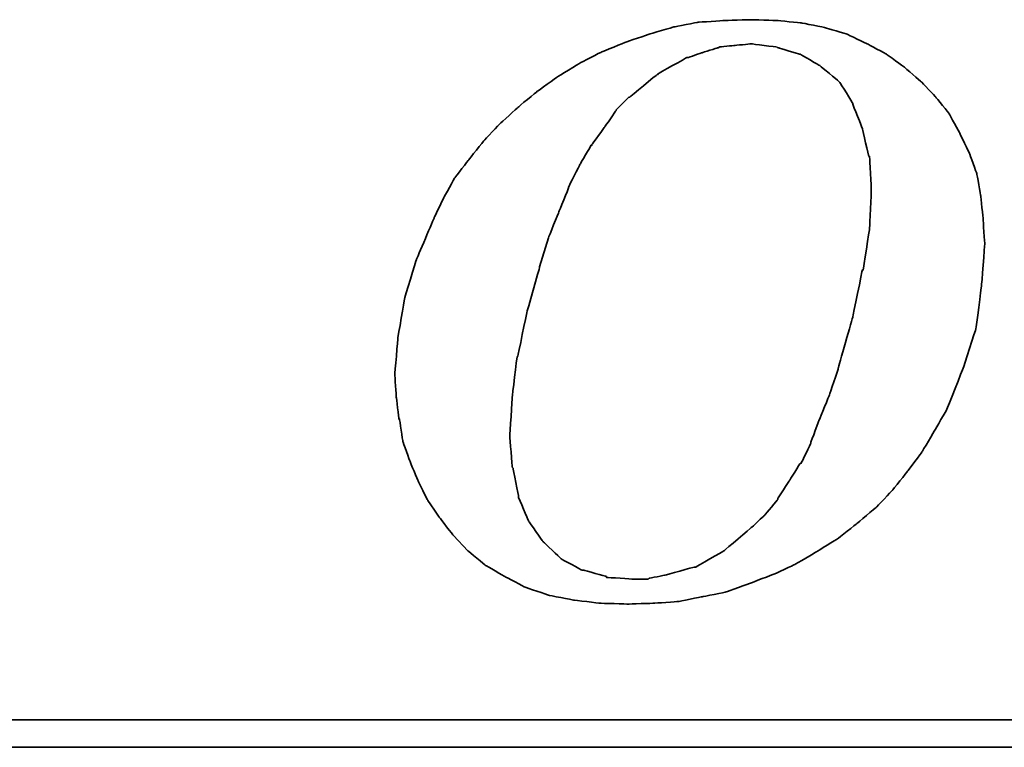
# Model space of a CAD drawing. Header units: millimetres. Extents: x 185 to 1898, y 244 to 576.
# Tile 35 of 53: x 1709.82 to 1717.85, y 342.74 to 348.68. Entities that reach past the tile are written whole.
import ezdxf

# ---------------------------------------------------------------- set-up
doc = ezdxf.new("R2010")
doc.units = ezdxf.units.MM
doc.layers.add('DIM', color=4, linetype='CONTINUOUS')
doc.layers.add('layer 1', color=7, linetype='CONTINUOUS')

# ---------------------------------------------------------------- blocks, each defined once
blk = doc.blocks.new('TBI MOTION logo(完整正式版)')
at = {"layer": 'layer 1', "color": 22, "lineweight": 35}
for points, knots in [([(-11.34375, -6.98375), (-11.34375, -6.98375), (-10.91375, -7.43875), (-10.91375, -7.43875), (-10.91375, -7.43875), (-10.91375, -7.43875), (-10.38625, -7.87125), (-10.38625, -7.87125), (-10.38625, -7.87125), (-10.38625, -7.87125), (-9.81125, -8.20375), (-9.81125, -8.20375), (-9.81125, -8.20375), (-9.81125, -8.20375), (-9.21125, -8.51875), (-9.21125, -8.51875), (-9.21125, -8.51875), (-9.21125, -8.51875), (-8.51625, -8.75875), (-8.51625, -8.75875), (-8.51625, -8.75875), (-8.51625, -8.75875), (-7.77125, -8.90375), (-7.77125, -8.90375), (-7.77125, -8.90375), (-7.77125, -8.90375), (-6.97875, -8.99875), (-6.97875, -8.99875), (-6.97875, -8.99875), (-6.97875, -8.99875), (-6.14125, -9.02375), (-6.14125, -9.02375), (-6.14125, -9.02375), (-6.14125, -9.02375), (-5.37125, -8.99875), (-5.37125, -8.99875), (-5.37125, -8.99875), (-5.37125, -8.99875), (-4.65375, -8.94875), (-4.65375, -8.94875), (-4.65375, -8.94875), (-4.65375, -8.94875), (-3.93375, -8.80625), (-3.93375, -8.80625), (-3.93375, -8.80625), (-3.93375, -8.80625), (-3.21375, -8.66375), (-3.21375, -8.66375), (-3.21375, -8.66375), (-3.21375, -8.66375), (-2.49375, -8.39875), (-2.49375, -8.39875), (-2.49375, -8.39875), (-2.49375, -8.39875), (-1.79875, -8.13375), (-1.79875, -8.13375), (-1.79875, -8.13375), (-1.79875, -8.13375), (-1.17375, -7.84375), (-1.17375, -7.84375), (-1.17375, -7.84375), (-1.17375, -7.84375), (-0.52375, -7.46375), (-0.52375, -7.46375), (-0.52375, -7.46375), (-0.52375, -7.46375), (0.10124, -7.07875), (0.10124, -7.07875), (0.10124, -7.07875), (0.10124, -7.07875), (0.67625, -6.62375), (0.67625, -6.62375), (0.67625, -6.62375), (0.67625, -6.62375), (1.24874, -6.14375), (1.24874, -6.14375), (1.24874, -6.14375), (1.24874, -6.14375), (1.72874, -5.64125), (1.72874, -5.64125), (1.72874, -5.64125), (1.72874, -5.64125), (2.18624, -5.06375), (2.18624, -5.06375), (2.18624, -5.06375), (2.18624, -5.06375), (2.61625, -4.48874), (2.61625, -4.48874), (2.61625, -4.48874), (2.61625, -4.48874), (3.00125, -3.83874), (3.00125, -3.83874), (3.00125, -3.83874), (3.00125, -3.83874), (3.36124, -3.21374), (3.36124, -3.21374), (3.36124, -3.21374), (3.36124, -3.21374), (3.84374, -1.99125), (3.84374, -1.99125), (3.84374, -1.99125), (3.84374, -1.99125), (4.22625, -0.81875), (4.22625, -0.81875), (4.22625, -0.81875), (4.22625, -0.81875), (4.39125, 0.45624), (4.39125, 0.45624), (4.39125, 0.45624), (4.39125, 0.45624), (4.48874, 1.70124), (4.48874, 1.70124), (4.48874, 1.70124), (4.48874, 1.70124), (4.43874, 2.44625), (4.43874, 2.44625), (4.43874, 2.44625), (4.43874, 2.44625), (4.36874, 3.14125), (4.36874, 3.14125), (4.36874, 3.14125), (4.36874, 3.14125), (4.25125, 3.81125), (4.25125, 3.81125), (4.25125, 3.81125), (4.25125, 3.81125), (4.03124, 4.41125), (4.03124, 4.41125), (4.03124, 4.41125), (4.03124, 4.41125), (3.74374, 5.01125), (3.74374, 5.01125), (3.74374, 5.01125), (3.74374, 5.01125), (3.43124, 5.58875), (3.43124, 5.58875), (3.43124, 5.58875), (3.43124, 5.58875), (3.02625, 6.09125), (3.02625, 6.09125), (3.02625, 6.09125), (3.02625, 6.09125), (2.59374, 6.54875), (2.59374, 6.54875), (2.59374, 6.54875), (2.59374, 6.54875), (2.09124, 6.98125), (2.09124, 6.98125), (2.09124, 6.98125), (2.09124, 6.98125), (1.56124, 7.36625), (1.56124, 7.36625), (1.56124, 7.36625), (1.56124, 7.36625), (0.98624, 7.67625), (0.98624, 7.67625), (0.98624, 7.67625), (0.98624, 7.67625), (0.38624, 7.96375), (0.38624, 7.96375), (0.38624, 7.96375), (0.38624, 7.96375), (-0.25875, 8.15625), (-0.25875, 8.15625), (-0.25875, 8.15625), (-0.25875, 8.15625), (-0.98125, 8.30125), (-0.98125, 8.30125), (-0.98125, 8.30125), (-0.98125, 8.30125), (-1.70124, 8.37125), (-1.70124, 8.37125), (-1.70124, 8.37125), (-1.70124, 8.37125), (-2.49375, 8.39624), (-2.49375, 8.39624), (-2.49375, 8.39624), (-2.49375, 8.39624), (-3.28625, 8.37125), (-3.28625, 8.37125), (-3.28625, 8.37125), (-3.28625, 8.37125), (-4.05125, 8.32125), (-4.05125, 8.32125), (-4.05125, 8.32125), (-4.05125, 8.32125), (-4.77375, 8.18125), (-4.77375, 8.18125), (-4.77375, 8.18125), (-4.77375, 8.18125), (-5.51625, 7.96375), (-5.51625, 7.96375), (-5.51625, 7.96375), (-5.51625, 7.96375), (-6.21125, 7.72625), (-6.21125, 7.72625), (-6.21125, 7.72625), (-6.21125, 7.72625), (-6.92875, 7.43625), (-6.92875, 7.43625), (-6.92875, 7.43625), (-6.92875, 7.43625), (-7.57875, 7.10125), (-7.57875, 7.10125), (-7.57875, 7.10125), (-7.57875, 7.10125), (-8.24875, 6.69125), (-8.24875, 6.69125), (-8.24875, 6.69125), (-8.24875, 6.69125), (-8.84875, 6.26125), (-8.84875, 6.26125), (-8.84875, 6.26125), (-8.84875, 6.26125), (-9.42625, 5.78125), (-9.42625, 5.78125), (-9.42625, 5.78125), (-9.42625, 5.78125), (-9.95375, 5.30125), (-9.95375, 5.30125), (-9.95375, 5.30125), (-9.95375, 5.30125), (-10.43375, 4.79624), (-10.43375, 4.79624), (-10.43375, 4.79624), (-10.43375, 4.79624), (-10.88875, 4.22125), (-10.88875, 4.22125), (-10.88875, 4.22125), (-10.88875, 4.22125), (-11.29875, 3.69375), (-11.29875, 3.69375), (-11.29875, 3.69375), (-11.29875, 3.69375), (-11.63375, 3.09125), (-11.63375, 3.09125), (-11.63375, 3.09125), (-11.63375, 3.09125), (-11.91875, 2.49625), (-11.91875, 2.49625), (-11.91875, 2.49625), (-11.91875, 2.49625), (-12.44875, 1.24625), (-12.44875, 1.24625), (-12.44875, 1.24625), (-12.44875, 1.24625), (-12.80875, 0.06874), (-12.80875, 0.06874), (-12.80875, 0.06874), (-12.80875, 0.06874), (-12.99875, -1.07875), (-12.99875, -1.07875), (-12.99875, -1.07875), (-12.99875, -1.07875), (-13.09375, -2.18375), (-13.09375, -2.18375), (-13.09375, -2.18375), (-13.09375, -2.18375), (-13.04875, -2.85375), (-13.04875, -2.85375), (-13.04875, -2.85375), (-13.04875, -2.85375), (-12.97375, -3.50375), (-12.97375, -3.50375), (-12.97375, -3.50375), (-12.97375, -3.50375), (-12.95375, -3.50375), (-12.95375, -3.50375), (-12.95375, -3.50375), (-12.95375, -3.50375), (-12.85375, -4.17375), (-12.85375, -4.17375), (-12.85375, -4.17375), (-12.85375, -4.17375), (-12.63875, -4.77624), (-12.63875, -4.77624), (-12.63875, -4.77624), (-12.63875, -4.77624), (-12.39875, -5.35125), (-12.39875, -5.35125), (-12.39875, -5.35125), (-12.39875, -5.35125), (-12.11375, -5.92875), (-12.11375, -5.92875), (-12.11375, -5.92875), (-12.11375, -5.92875), (-11.75375, -6.45375), (-11.75375, -6.45375), (-11.75375, -6.45375), (-11.75375, -6.45375), (-11.34375, -6.98375), (-11.34375, -6.98375)], [0, 0, 0, 0, 0.01369863, 0.01369863, 0.01369863, 0.01369864, 0.02739726, 0.02739726, 0.02739726, 0.02739727, 0.04109589, 0.04109589, 0.04109589, 0.0410959, 0.05479452, 0.05479452, 0.05479452, 0.05479453, 0.06849315, 0.06849315, 0.06849315, 0.06849316, 0.08219178, 0.08219178, 0.08219178, 0.08219179, 0.09589041, 0.09589041, 0.09589041, 0.09589042, 0.10958904, 0.10958904, 0.10958904, 0.10958905, 0.12328767, 0.12328767, 0.12328767, 0.12328768, 0.1369863, 0.1369863, 0.1369863, 0.13698631, 0.15068493, 0.15068493, 0.15068493, 0.15068494, 0.16438356, 0.16438356, 0.16438356, 0.16438357, 0.17808219, 0.17808219, 0.17808219, 0.1780822, 0.19178082, 0.19178082, 0.19178082, 0.19178083, 0.20547945, 0.20547945, 0.20547945, 0.20547946, 0.21917808, 0.21917808, 0.21917808, 0.21917809, 0.23287671, 0.23287671, 0.23287671, 0.23287672, 0.24657534, 0.24657534, 0.24657534, 0.24657535, 0.26027397, 0.26027397, 0.26027397, 0.26027398, 0.2739726, 0.2739726, 0.2739726, 0.27397261, 0.28767123, 0.28767123, 0.28767123, 0.28767124, 0.30136986, 0.30136986, 0.30136986, 0.30136987, 0.31506849, 0.31506849, 0.31506849, 0.3150685, 0.32876712, 0.32876712, 0.32876712, 0.32876713, 0.34246575, 0.34246575, 0.34246575, 0.34246576, 0.35616438, 0.35616438, 0.35616438, 0.35616439, 0.36986301, 0.36986301, 0.36986301, 0.36986302, 0.38356164, 0.38356164, 0.38356164, 0.38356165, 0.39726027, 0.39726027, 0.39726027, 0.39726028, 0.4109589, 0.4109589, 0.4109589, 0.41095891, 0.42465753, 0.42465753, 0.42465753, 0.42465754, 0.43835616, 0.43835616, 0.43835616, 0.43835617, 0.45205479, 0.45205479, 0.45205479, 0.4520548, 0.46575342, 0.46575342, 0.46575342, 0.46575343, 0.47945205, 0.47945205, 0.47945205, 0.47945206, 0.49315068, 0.49315068, 0.49315068, 0.49315069, 0.50684932, 0.50684932, 0.50684932, 0.50684933, 0.52054795, 0.52054795, 0.52054795, 0.52054796, 0.53424658, 0.53424658, 0.53424658, 0.53424659, 0.54794521, 0.54794521, 0.54794521, 0.54794522, 0.56164384, 0.56164384, 0.56164384, 0.56164385, 0.57534247, 0.57534247, 0.57534247, 0.57534248, 0.5890411, 0.5890411, 0.5890411, 0.58904111, 0.60273973, 0.60273973, 0.60273973, 0.60273974, 0.61643836, 0.61643836, 0.61643836, 0.61643837, 0.63013699, 0.63013699, 0.63013699, 0.630137, 0.64383562, 0.64383562, 0.64383562, 0.64383563, 0.65753425, 0.65753425, 0.65753425, 0.65753426, 0.67123288, 0.67123288, 0.67123288, 0.67123289, 0.68493151, 0.68493151, 0.68493151, 0.68493152, 0.69863014, 0.69863014, 0.69863014, 0.69863015, 0.71232877, 0.71232877, 0.71232877, 0.71232878, 0.7260274, 0.7260274, 0.7260274, 0.72602741, 0.73972603, 0.73972603, 0.73972603, 0.73972604, 0.75342466, 0.75342466, 0.75342466, 0.75342467, 0.76712329, 0.76712329, 0.76712329, 0.7671233, 0.78082192, 0.78082192, 0.78082192, 0.78082193, 0.79452055, 0.79452055, 0.79452055, 0.79452056, 0.80821918, 0.80821918, 0.80821918, 0.80821919, 0.82191781, 0.82191781, 0.82191781, 0.82191782, 0.83561644, 0.83561644, 0.83561644, 0.83561645, 0.84931507, 0.84931507, 0.84931507, 0.84931508, 0.8630137, 0.8630137, 0.8630137, 0.86301371, 0.87671233, 0.87671233, 0.87671233, 0.87671234, 0.89041096, 0.89041096, 0.89041096, 0.89041097, 0.90410959, 0.90410959, 0.90410959, 0.9041096, 0.91780822, 0.91780822, 0.91780822, 0.91780823, 0.93150685, 0.93150685, 0.93150685, 0.93150686, 0.94520548, 0.94520548, 0.94520548, 0.94520549, 0.95890411, 0.95890411, 0.95890411, 0.95890412, 0.97260274, 0.97260274, 0.97260274, 0.97260275, 0.98630137, 0.98630137, 0.98630137, 0.98630138, 1, 1, 1, 1]), ([(-8.77875, 1.03124), (-8.77875, 1.03124), (-8.51625, 1.89625), (-8.51625, 1.89625), (-8.51625, 1.89625), (-8.51625, 1.89625), (-8.20375, 2.66375), (-8.20375, 2.66375), (-8.20375, 2.66375), (-8.20375, 2.66375), (-7.91625, 3.38125), (-7.91625, 3.38125), (-7.91625, 3.38125), (-7.91625, 3.38125), (-7.91625, 3.40624), (-7.91625, 3.40624), (-7.91625, 3.40624), (-7.91625, 3.40624), (-7.57875, 4.07624), (-7.57875, 4.07624), (-7.57875, 4.07624), (-7.57875, 4.07624), (-7.24375, 4.65125), (-7.24375, 4.65125), (-7.24375, 4.65125), (-7.24375, 4.65125), (-7.21875, 4.65125), (-7.21875, 4.65125), (-7.21875, 4.65125), (-7.21875, 4.65125), (-7.21875, 4.67624), (-7.21875, 4.67624), (-7.21875, 4.67624), (-7.21875, 4.67624), (-6.83625, 5.20375), (-6.83625, 5.20375), (-6.83625, 5.20375), (-6.83625, 5.20375), (-6.49875, 5.68625), (-6.49875, 5.68625), (-6.49875, 5.68625), (-6.49875, 5.68625), (-6.49875, 5.70625), (-6.49875, 5.70625), (-6.49875, 5.70625), (-6.49875, 5.70625), (-6.11625, 6.09125), (-6.11625, 6.09125), (-6.11625, 6.09125), (-6.11625, 6.09125), (-6.09125, 6.09125), (-6.09125, 6.09125), (-6.09125, 6.09125), (-6.09125, 6.09125), (-5.27375, 6.76625), (-5.27375, 6.76625), (-5.27375, 6.76625), (-5.27375, 6.76625), (-5.24875, 6.76625), (-5.24875, 6.76625), (-5.24875, 6.76625), (-5.24875, 6.76625), (-5.24875, 6.78625), (-5.24875, 6.78625), (-5.24875, 6.78625), (-5.24875, 6.78625), (-4.38875, 7.26624), (-4.38875, 7.26624), (-4.38875, 7.26624), (-4.38875, 7.26624), (-4.36125, 7.26624), (-4.36125, 7.26624), (-4.36125, 7.26624), (-4.36125, 7.26624), (-3.93375, 7.41125), (-3.93375, 7.41125), (-3.93375, 7.41125), (-3.93375, 7.41125), (-3.47375, 7.55625), (-3.47375, 7.55625), (-3.47375, 7.55625), (-3.47375, 7.55625), (-3.45375, 7.55625), (-3.45375, 7.55625), (-3.45375, 7.55625), (-3.45375, 7.55625), (-3.42875, 7.58124), (-3.42875, 7.58124), (-3.42875, 7.58124), (-3.42875, 7.58124), (-2.97375, 7.62625), (-2.97375, 7.62625), (-2.97375, 7.62625), (-2.97375, 7.62625), (-2.49375, 7.67625), (-2.49375, 7.67625), (-2.49375, 7.67625), (-2.49375, 7.67625), (-2.46875, 7.67625), (-2.46875, 7.67625), (-2.46875, 7.67625), (-2.46875, 7.67625), (-1.70124, 7.58124), (-1.70124, 7.58124), (-1.70124, 7.58124), (-1.70124, 7.58124), (-1.67875, 7.55625), (-1.67875, 7.55625), (-1.67875, 7.55625), (-1.67875, 7.55625), (-1.65375, 7.55625), (-1.65375, 7.55625), (-1.65375, 7.55625), (-1.65375, 7.55625), (-1.03125, 7.36625), (-1.03125, 7.36625), (-1.03125, 7.36625), (-1.03125, 7.36625), (-1.00625, 7.36625), (-1.00625, 7.36625), (-1.00625, 7.36625), (-1.00625, 7.36625), (-0.43124, 7.02624), (-0.43124, 7.02624), (-0.43124, 7.02624), (-0.43124, 7.02624), (-0.40625, 7.00624), (-0.40625, 7.00624), (-0.40625, 7.00624), (-0.40625, 7.00624), (0.12124, 6.57124), (0.12124, 6.57124), (0.12124, 6.57124), (0.12124, 6.57124), (0.14624, 6.54875), (0.14624, 6.54875), (0.14624, 6.54875), (0.14624, 6.54875), (0.17124, 6.52375), (0.17124, 6.52375), (0.17124, 6.52375), (0.17124, 6.52375), (0.55625, 5.89875), (0.55625, 5.89875), (0.55625, 5.89875), (0.55625, 5.89875), (0.55625, 5.87625), (0.55625, 5.87625), (0.55625, 5.87625), (0.55625, 5.87625), (0.84124, 5.15625), (0.84124, 5.15625), (0.84124, 5.15625), (0.84124, 5.15625), (0.84124, 5.13125), (0.84124, 5.13125), (0.84124, 5.13125), (0.84124, 5.13125), (1.03624, 4.31875), (1.03624, 4.31875), (1.03624, 4.31875), (1.03624, 4.31875), (1.05624, 4.31875), (1.05624, 4.31875), (1.05624, 4.31875), (1.05624, 4.31875), (1.05624, 4.29125), (1.05624, 4.29125), (1.05624, 4.29125), (1.05624, 4.29125), (1.10625, 3.33125), (1.10625, 3.33125), (1.10625, 3.33125), (1.10625, 3.33125), (1.10625, 3.30875), (1.10625, 3.30875), (1.10625, 3.30875), (1.10625, 3.30875), (1.05624, 2.20624), (1.05624, 2.20624), (1.05624, 2.20624), (1.05624, 2.20624), (1.05624, 2.18124), (1.05624, 2.18124), (1.05624, 2.18124), (1.05624, 2.18124), (0.86624, 0.93624), (0.86624, 0.93624), (0.86624, 0.93624), (0.86624, 0.93624), (0.84124, 0.93624), (0.84124, 0.93624), (0.84124, 0.93624), (0.84124, 0.93624), (0.55625, -0.45874), (0.55625, -0.45874), (0.55625, -0.45874), (0.55625, -0.45874), (0.12124, -1.99125), (0.12124, -1.99125), (0.12124, -1.99125), (0.12124, -1.99125), (0.12124, -2.01874), (0.12124, -2.01874), (0.12124, -2.01874), (0.12124, -2.01874), (-0.13874, -2.78375), (-0.13874, -2.78375), (-0.13874, -2.78375), (-0.13874, -2.78375), (-0.43124, -3.50375), (-0.43124, -3.50375), (-0.43124, -3.50375), (-0.43124, -3.50375), (-0.69375, -4.19875), (-0.69375, -4.19875), (-0.69375, -4.19875), (-0.69375, -4.19875), (-0.69375, -4.22375), (-0.69375, -4.22375), (-0.69375, -4.22375), (-0.69375, -4.22375), (-0.98125, -4.82374), (-0.98125, -4.82374), (-0.98125, -4.82374), (-0.98125, -4.82374), (-1.00625, -4.82374), (-1.00625, -4.82374), (-1.00625, -4.82374), (-1.00625, -4.82374), (-1.33875, -5.35125), (-1.33875, -5.35125), (-1.33875, -5.35125), (-1.33875, -5.35125), (-1.67875, -5.87875), (-1.67875, -5.87875), (-1.67875, -5.87875), (-1.67875, -5.87875), (-1.67875, -5.90375), (-1.67875, -5.90375), (-1.67875, -5.90375), (-1.67875, -5.90375), (-2.05875, -6.35875), (-2.05875, -6.35875), (-2.05875, -6.35875), (-2.05875, -6.35875), (-2.08375, -6.38375), (-2.08375, -6.38375), (-2.08375, -6.38375), (-2.08375, -6.38375), (-2.46875, -6.74375), (-2.46875, -6.74375), (-2.46875, -6.74375), (-2.46875, -6.74375), (-3.25875, -7.41625), (-3.25875, -7.41625), (-3.25875, -7.41625), (-3.25875, -7.41625), (-3.28625, -7.43875), (-3.28625, -7.43875), (-3.28625, -7.43875), (-3.28625, -7.43875), (-4.12375, -7.91875), (-4.12375, -7.91875), (-4.12375, -7.91875), (-4.12375, -7.91875), (-4.14875, -7.91875), (-4.14875, -7.91875), (-4.14875, -7.91875), (-4.14875, -7.91875), (-4.17125, -7.91875), (-4.17125, -7.91875), (-4.17125, -7.91875), (-4.17125, -7.91875), (-5.03375, -8.15875), (-5.03375, -8.15875), (-5.03375, -8.15875), (-5.03375, -8.15875), (-5.51625, -8.25625), (-5.51625, -8.25625), (-5.51625, -8.25625), (-5.51625, -8.25625), (-5.54125, -8.27875), (-5.54125, -8.27875), (-5.54125, -8.27875), (-5.54125, -8.27875), (-5.56375, -8.27875), (-5.56375, -8.27875), (-5.56375, -8.27875), (-5.56375, -8.27875), (-5.99625, -8.27875), (-5.99625, -8.27875), (-5.99625, -8.27875), (-5.99625, -8.27875), (-6.76375, -8.23125), (-6.76375, -8.23125), (-6.76375, -8.23125), (-6.76375, -8.23125), (-6.78875, -8.23125), (-6.78875, -8.23125), (-6.78875, -8.23125), (-6.78875, -8.23125), (-6.78875, -8.20375), (-6.78875, -8.20375), (-6.78875, -8.20375), (-6.78875, -8.20375), (-7.45875, -8.01375), (-7.45875, -8.01375), (-7.45875, -8.01375), (-7.45875, -8.01375), (-7.48375, -8.01375), (-7.48375, -8.01375), (-7.48375, -8.01375), (-7.48375, -8.01375), (-7.50875, -8.01375), (-7.50875, -8.01375), (-7.50875, -8.01375), (-7.50875, -8.01375), (-8.13125, -7.67875), (-8.13125, -7.67875), (-8.13125, -7.67875), (-8.13125, -7.67875), (-8.15625, -7.65375), (-8.15625, -7.65375), (-8.15625, -7.65375), (-8.15625, -7.65375), (-8.65875, -7.17375), (-8.65875, -7.17375), (-8.65875, -7.17375), (-8.65875, -7.17375), (-8.68375, -7.14875), (-8.68375, -7.14875), (-8.68375, -7.14875), (-8.68375, -7.14875), (-9.08875, -6.57375), (-9.08875, -6.57375), (-9.08875, -6.57375), (-9.08875, -6.57375), (-9.11375, -6.54875), (-9.11375, -6.54875), (-9.11375, -6.54875), (-9.11375, -6.54875), (-9.11375, -6.52875), (-9.11375, -6.52875), (-9.11375, -6.52875), (-9.11375, -6.52875), (-9.40375, -5.85375), (-9.40375, -5.85375), (-9.40375, -5.85375), (-9.40375, -5.85375), (-9.40375, -5.82875), (-9.40375, -5.82875), (-9.40375, -5.82875), (-9.40375, -5.82875), (-9.56875, -4.96875), (-9.56875, -4.96875), (-9.56875, -4.96875), (-9.56875, -4.96875), (-9.59375, -4.94375), (-9.59375, -4.94375), (-9.59375, -4.94375), (-9.59375, -4.94375), (-9.66375, -4.03375), (-9.66375, -4.03375), (-9.66375, -4.03375), (-9.66375, -4.03375), (-9.66375, -4.00875), (-9.66375, -4.00875), (-9.66375, -4.00875), (-9.66375, -4.00875), (-9.59375, -2.85375), (-9.59375, -2.85375), (-9.59375, -2.85375), (-9.59375, -2.85375), (-9.45125, -1.65875), (-9.45125, -1.65875), (-9.45125, -1.65875), (-9.45125, -1.65875), (-9.42625, -1.63375), (-9.42625, -1.63375), (-9.42625, -1.63375), (-9.42625, -1.63375), (-9.16125, -0.33875), (-9.16125, -0.33875), (-9.16125, -0.33875), (-9.16125, -0.33875), (-8.77875, 1.00624), (-8.77875, 1.00624), (-8.77875, 1.00624), (-8.77875, 1.00624), (-8.77875, 1.03124), (-8.77875, 1.03124)], [0, 0, 0, 0, 0.01020408, 0.01020408, 0.01020408, 0.01020409, 0.02040816, 0.02040816, 0.02040816, 0.02040817, 0.03061224, 0.03061224, 0.03061224, 0.03061225, 0.04081633, 0.04081633, 0.04081633, 0.04081634, 0.05102041, 0.05102041, 0.05102041, 0.05102042, 0.06122449, 0.06122449, 0.06122449, 0.0612245, 0.07142857, 0.07142857, 0.07142857, 0.07142858, 0.08163265, 0.08163265, 0.08163265, 0.08163266, 0.09183673, 0.09183673, 0.09183673, 0.09183674, 0.10204082, 0.10204082, 0.10204082, 0.10204083, 0.1122449, 0.1122449, 0.1122449, 0.11224491, 0.12244898, 0.12244898, 0.12244898, 0.12244899, 0.13265306, 0.13265306, 0.13265306, 0.13265307, 0.14285714, 0.14285714, 0.14285714, 0.14285715, 0.15306122, 0.15306122, 0.15306122, 0.15306123, 0.16326531, 0.16326531, 0.16326531, 0.16326532, 0.17346939, 0.17346939, 0.17346939, 0.1734694, 0.18367347, 0.18367347, 0.18367347, 0.18367348, 0.19387755, 0.19387755, 0.19387755, 0.19387756, 0.20408163, 0.20408163, 0.20408163, 0.20408164, 0.21428571, 0.21428571, 0.21428571, 0.21428572, 0.2244898, 0.2244898, 0.2244898, 0.22448981, 0.23469388, 0.23469388, 0.23469388, 0.23469389, 0.24489796, 0.24489796, 0.24489796, 0.24489797, 0.25510204, 0.25510204, 0.25510204, 0.25510205, 0.26530612, 0.26530612, 0.26530612, 0.26530613, 0.2755102, 0.2755102, 0.2755102, 0.27551021, 0.28571429, 0.28571429, 0.28571429, 0.2857143, 0.29591837, 0.29591837, 0.29591837, 0.29591838, 0.30612245, 0.30612245, 0.30612245, 0.30612246, 0.31632653, 0.31632653, 0.31632653, 0.31632654, 0.32653061, 0.32653061, 0.32653061, 0.32653062, 0.33673469, 0.33673469, 0.33673469, 0.3367347, 0.34693878, 0.34693878, 0.34693878, 0.34693879, 0.35714286, 0.35714286, 0.35714286, 0.35714287, 0.36734694, 0.36734694, 0.36734694, 0.36734695, 0.37755102, 0.37755102, 0.37755102, 0.37755103, 0.3877551, 0.3877551, 0.3877551, 0.38775511, 0.39795918, 0.39795918, 0.39795918, 0.39795919, 0.40816327, 0.40816327, 0.40816327, 0.40816328, 0.41836735, 0.41836735, 0.41836735, 0.41836736, 0.42857143, 0.42857143, 0.42857143, 0.42857144, 0.43877551, 0.43877551, 0.43877551, 0.43877552, 0.44897959, 0.44897959, 0.44897959, 0.4489796, 0.45918367, 0.45918367, 0.45918367, 0.45918368, 0.46938776, 0.46938776, 0.46938776, 0.46938777, 0.47959184, 0.47959184, 0.47959184, 0.47959185, 0.48979592, 0.48979592, 0.48979592, 0.48979593, 0.5, 0.5, 0.5, 0.50000001, 0.51020408, 0.51020408, 0.51020408, 0.51020409, 0.52040816, 0.52040816, 0.52040816, 0.52040817, 0.53061224, 0.53061224, 0.53061224, 0.53061225, 0.54081633, 0.54081633, 0.54081633, 0.54081634, 0.55102041, 0.55102041, 0.55102041, 0.55102042, 0.56122449, 0.56122449, 0.56122449, 0.5612245, 0.57142857, 0.57142857, 0.57142857, 0.57142858, 0.58163265, 0.58163265, 0.58163265, 0.58163266, 0.59183673, 0.59183673, 0.59183673, 0.59183674, 0.60204082, 0.60204082, 0.60204082, 0.60204083, 0.6122449, 0.6122449, 0.6122449, 0.61224491, 0.62244898, 0.62244898, 0.62244898, 0.62244899, 0.63265306, 0.63265306, 0.63265306, 0.63265307, 0.64285714, 0.64285714, 0.64285714, 0.64285715, 0.65306122, 0.65306122, 0.65306122, 0.65306123, 0.66326531, 0.66326531, 0.66326531, 0.66326532, 0.67346939, 0.67346939, 0.67346939, 0.6734694, 0.68367347, 0.68367347, 0.68367347, 0.68367348, 0.69387755, 0.69387755, 0.69387755, 0.69387756, 0.70408163, 0.70408163, 0.70408163, 0.70408164, 0.71428571, 0.71428571, 0.71428571, 0.71428572, 0.7244898, 0.7244898, 0.7244898, 0.72448981, 0.73469388, 0.73469388, 0.73469388, 0.73469389, 0.74489796, 0.74489796, 0.74489796, 0.74489797, 0.75510204, 0.75510204, 0.75510204, 0.75510205, 0.76530612, 0.76530612, 0.76530612, 0.76530613, 0.7755102, 0.7755102, 0.7755102, 0.77551021, 0.78571429, 0.78571429, 0.78571429, 0.7857143, 0.79591837, 0.79591837, 0.79591837, 0.79591838, 0.80612245, 0.80612245, 0.80612245, 0.80612246, 0.81632653, 0.81632653, 0.81632653, 0.81632654, 0.82653061, 0.82653061, 0.82653061, 0.82653062, 0.83673469, 0.83673469, 0.83673469, 0.8367347, 0.84693878, 0.84693878, 0.84693878, 0.84693879, 0.85714286, 0.85714286, 0.85714286, 0.85714287, 0.86734694, 0.86734694, 0.86734694, 0.86734695, 0.87755102, 0.87755102, 0.87755102, 0.87755103, 0.8877551, 0.8877551, 0.8877551, 0.88775511, 0.89795918, 0.89795918, 0.89795918, 0.89795919, 0.90816327, 0.90816327, 0.90816327, 0.90816328, 0.91836735, 0.91836735, 0.91836735, 0.91836736, 0.92857143, 0.92857143, 0.92857143, 0.92857144, 0.93877551, 0.93877551, 0.93877551, 0.93877552, 0.94897959, 0.94897959, 0.94897959, 0.9489796, 0.95918367, 0.95918367, 0.95918367, 0.95918368, 0.96938776, 0.96938776, 0.96938776, 0.96938777, 0.97959184, 0.97959184, 0.97959184, 0.97959185, 0.98979592, 0.98979592, 0.98979592, 0.98979593, 1, 1, 1, 1]), ([(75.90875, -9.47875), (75.90875, -9.47875), (75.90875, -12.28625), (75.90875, -12.28625), (75.90875, -12.28625), (75.90875, -12.28625), (75.90875, -12.47875), (75.90875, -12.47875), (75.90875, -12.47875), (75.90875, -12.47875), (75.71625, -12.47875), (75.71625, -12.47875), (75.71625, -12.47875), (75.71625, -12.47875), (-88.32875, -12.47875), (-88.32875, -12.47875), (-88.32875, -12.47875), (-88.32875, -12.47875), (-88.32875, -13.29375), (-88.32875, -13.29375), (-88.32875, -13.29375), (-88.32875, -13.29375), (82.89125, -13.29375), (82.89125, -13.29375), (82.89125, -13.29375), (82.89125, -13.29375), (75.90875, -9.47875), (75.90875, -9.47875)], [0, 0, 0, 0, 0.14285714, 0.14285714, 0.14285714, 0.14285715, 0.28571429, 0.28571429, 0.28571429, 0.2857143, 0.42857143, 0.42857143, 0.42857143, 0.42857144, 0.57142857, 0.57142857, 0.57142857, 0.57142858, 0.71428571, 0.71428571, 0.71428571, 0.71428572, 0.85714286, 0.85714286, 0.85714286, 0.85714287, 1, 1, 1, 1])]:
    blk.add_open_spline(points, degree=3, knots=knots, dxfattribs=at)

msp = doc.modelspace()

# ---------------------------------------------------------------- block references
at = {"layer": 'DIM', "color": 7, "xscale": 0.2736514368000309, "yscale": 0.2736514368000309, "zscale": 0.2736514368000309}
msp.add_blockref('TBI MOTION logo(完整正式版)', (1716.4583, 346.3778), dxfattribs=at)

doc.saveas('drawing.dxf')
